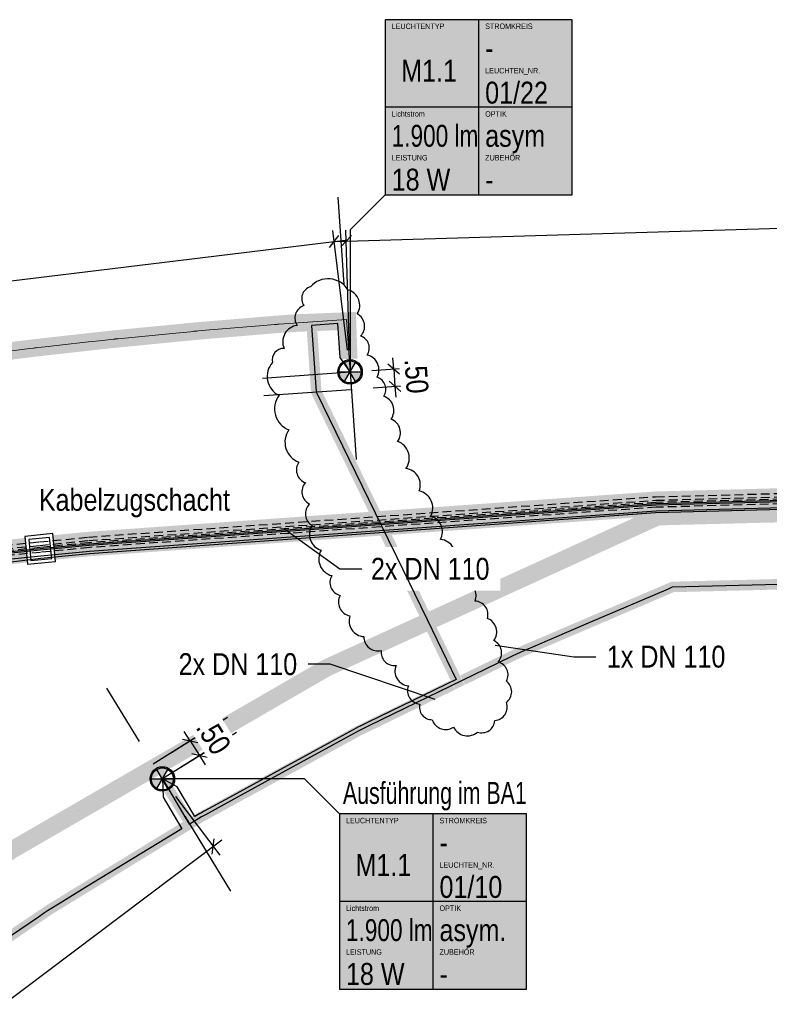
# Model space of a CAD drawing. Header units: metres. Extents: x 32339189 to 32339744, y 5702369 to 5702760.
# Tile 23 of 48: x 32339366 to 32339388, y 5702581 to 5702609. Entities that reach past the tile are written whole.
import ezdxf
from ezdxf import colors
from ezdxf.entities.mleader import LeaderData, LeaderLine
from ezdxf.enums import TextEntityAlignment as Align
from ezdxf.math import Vec2, Vec3

# ---------------------------------------------------------------- set-up
doc = ezdxf.new("R2010")
doc.units = ezdxf.units.M
doc.header["$MEASUREMENT"] = 0
doc.linetypes.add('19', pattern=[0.5, 0.25, -0.25])
doc.linetypes.add('DASHED2', pattern=[0.375, 0.25, -0.125])
for name, color, linetype in [('LRS-Kabel', 5, 'Continuous'), ('LRS_Bauabschnitte', 10, 'Continuous'), ('LRS_BEL_M1.1_Seidenweberleuchte', 10, 'Continuous'), ('LRS_BM', 7, 'Continuous'), ('LRS_Kodierungsfahne_M1.1', 41, 'Continuous'), ('LRS_Kodierungsfahnen', 7, 'Continuous'), ('LRS_rev_Be', 6, 'Continuous')]:
    doc.layers.add(name, color=color, linetype=linetype)
doc.layers.add('LRS-Trasse und Kabelzugschächte', color=252, linetype='Continuous', lineweight=25)
doc.styles.add('lrs-1_0250', font='ARIALN.TTF', dxfattribs={"height": 0.625})
doc.styles.add('lrs-txt', font='ARIALN.TTF', dxfattribs={"height": 1})
doc.dimstyles.new('lrs_1_0250', dxfattribs={"dimtxt": 0.625, "dimasz": 0.3125, "dimexe": 0.3125, "dimexo": 0.625, "dimgap": 0.3125, "dimtad": 1, "dimzin": 5, "dimdsep": 46, "dimtxsty": 'lrs-1_0250', "dimblk1": 'OBLIQUE', "dimblk2": 'OBLIQUE', "dimsah": 1, "dimcen": -0.3125, "dimdle": 0.3125, "dimclrd": 256, "dimclre": 256, "dimclrt": 256, "dimadec": 0, "dimazin": 0, "dimtfac": 1, "dimtix": 1, "dimtmove": 2, "dimatfit": 3, "dimldrblk": 'OBLIQUE', "dimfxl": 1, "dimtolj": 1, "dimtzin": 5, "dimlwd": -1, "dimlwe": -1, "dimarcsym": 0})

# ---------------------------------------------------------------- blocks, each defined once
blk = doc.blocks.new('KZS')
at = {"layer": 'LRS-Trasse und Kabelzugschächte'}
for points in [[(32340487.026, 5702640.324), (32340487.826, 5702640.324), (32340487.826, 5702641.124), (32340487.026, 5702641.124)], [(32340487.126, 5702640.424), (32340487.726, 5702640.424), (32340487.726, 5702641.024), (32340487.126, 5702641.024)]]:
    blk.add_lwpolyline(points, close=True, dxfattribs=at)
blk = doc.blocks.new('_None')
blk = doc.blocks.new('_OBLIQUE')
at = {"color": 0, "linetype": 'ByBlock'}
blk.add_line((-0.5, -0.5), (0.5, 0.5), dxfattribs=at)
blk = doc.blocks.new('*D25')
at = {"layer": 'DEFPOINTS', "color": 0}
for p in [(32339370.405, 5702587.511), (32339371.855, 5702585.584), (32339350.427, 5702572.481)]:
    blk.add_point(p, dxfattribs=at)
at = {"layer": 'LRS_BM'}
for p, q in [((32339370.781, 5702587.011), (32339372.043, 5702585.334)), ((32339351.627, 5702570.366), (32339372.104, 5702585.772)), ((32339350.803, 5702571.981), (32339352.065, 5702570.304))]:
    blk.add_line(p, q, dxfattribs=at)
at = {"layer": 'LRS_BM', "xscale": 0.3125, "yscale": 0.3125, "zscale": 0.3125}
for p, rotation in [((32339371.855, 5702585.584), 36.95550296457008), ((32339351.877, 5702570.554), 216.9555029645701)]:
    blk.add_blockref('_OBLIQUE', p, dxfattribs=dict(at, rotation=rotation))
at = {"layer": 'LRS_BM', "insert": (32339361.486, 5702578.573), "char_height": 0.625, "attachment_point": 5, "rotation": 36.9555, "style": 'lrs-1_0250', "bg_fill": 3, "box_fill_scale": 1.25, "bg_fill_color": 257, "bg_fill_transparency": 0}
blk.add_mtext('\\A1;25.00', dxfattribs=at)
blk = doc.blocks.new('*D35')
at = {"layer": 'DEFPOINTS', "color": 0}
for p in [(32339375.305, 5702602.845), (32339375.758, 5702599.122), (32339350.445, 5702596.043)]:
    blk.add_point(p, dxfattribs=at)
at = {"layer": 'LRS_BM'}
for p, q in [((32339375.682, 5702599.743), (32339375.267, 5702603.156)), ((32339349.681, 5702599.728), (32339375.615, 5702602.883)), ((32339350.369, 5702596.664), (32339349.954, 5702600.076))]:
    blk.add_line(p, q, dxfattribs=at)
at = {"layer": 'LRS_BM', "xscale": 0.3125, "yscale": 0.3125, "zscale": 0.3125}
for p, rotation in [((32339375.305, 5702602.845), 6.93572989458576), ((32339349.992, 5702599.766), 186.9357298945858)]:
    blk.add_blockref('_OBLIQUE', p, dxfattribs=dict(at, rotation=rotation))
at = {"layer": 'LRS_BM', "insert": (32339362.572, 5702601.933), "char_height": 0.625, "attachment_point": 5, "rotation": 6.9357, "style": 'lrs-1_0250', "bg_fill": 3, "box_fill_scale": 1.25, "bg_fill_color": 257, "bg_fill_transparency": 0}
blk.add_mtext('\\A1;25.50', dxfattribs=at)
blk = doc.blocks.new('*D36')
at = {"layer": 'DEFPOINTS', "color": 0}
for p in [(32339375.758, 5702599.122), (32339375.793, 5702598.624)]:
    blk.add_point(p, dxfattribs=at)
at = {"layer": 'LRS_BM'}
for p, q in [((32339377.005, 5702599.21), (32339376.983, 5702599.521)), ((32339376.381, 5702599.166), (32339377.317, 5702599.231)), ((32339377.005, 5702599.21), (32339377.04, 5702598.711)), ((32339376.416, 5702598.667), (32339377.352, 5702598.733)), ((32339377.04, 5702598.711), (32339377.062, 5702598.399))]:
    blk.add_line(p, q, dxfattribs=at)
at = {"layer": 'LRS_BM', "xscale": 0.3125, "yscale": 0.3125, "zscale": 0.3125}
for p, rotation in [((32339377.005, 5702599.21), 274.0013627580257), ((32339377.04, 5702598.711), 94.00136275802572)]:
    blk.add_blockref('_OBLIQUE', p, dxfattribs=dict(at, rotation=rotation))
at = {"layer": 'LRS_BM', "insert": (32339377.652, 5702599.004), "char_height": 0.625, "attachment_point": 5, "rotation": 274.0014, "style": 'lrs-1_0250', "bg_fill": 3, "box_fill_scale": 1.25, "bg_fill_color": 257, "bg_fill_transparency": 0}
blk.add_mtext('\\A1;.50', dxfattribs=at)
at = {"layer": 'DEFPOINTS', "color": 0}
blk.add_point((32339377.04, 5702598.711), dxfattribs=at)
blk = doc.blocks.new('*D37')
at = {"layer": 'DEFPOINTS', "color": 0}
for p in [(32339406.174, 5702603.758), (32339406.284, 5702600.025), (32339375.758, 5702599.122)]:
    blk.add_point(p, dxfattribs=at)
at = {"layer": 'LRS_BM'}
for p, q in [((32339406.265, 5702600.649), (32339406.164, 5702604.07)), ((32339375.335, 5702602.846), (32339406.486, 5702603.767)), ((32339375.74, 5702599.747), (32339375.638, 5702603.168))]:
    blk.add_line(p, q, dxfattribs=at)
at = {"layer": 'LRS_BM', "xscale": 0.3125, "yscale": 0.3125, "zscale": 0.3125}
for p, rotation in [((32339406.174, 5702603.758), 1.693007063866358), ((32339375.648, 5702602.856), 181.6930070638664)]:
    blk.add_blockref('_OBLIQUE', p, dxfattribs=dict(at, rotation=rotation))
at = {"layer": 'LRS_BM', "insert": (32339390.892, 5702603.938), "char_height": 0.625, "attachment_point": 5, "rotation": 1.693, "style": 'lrs-1_0250', "bg_fill": 3, "box_fill_scale": 1.25, "bg_fill_color": 257, "bg_fill_transparency": 0}
blk.add_mtext('\\A1;30.54', dxfattribs=at)
blk = doc.blocks.new('*D75')
at = {"layer": 'DEFPOINTS', "color": 0}
for p in [(32339370.139, 5702587.934), (32339370.405, 5702587.511)]:
    blk.add_point(p, dxfattribs=at)
at = {"layer": 'LRS_BM'}
for p, q in [((32339370.668, 5702588.267), (32339371.462, 5702588.765)), ((32339371.197, 5702588.599), (32339371.031, 5702588.864)), ((32339371.197, 5702588.599), (32339371.463, 5702588.176)), ((32339370.934, 5702587.843), (32339371.728, 5702588.342)), ((32339371.463, 5702588.176), (32339371.63, 5702587.911))]:
    blk.add_line(p, q, dxfattribs=at)
at = {"layer": 'LRS_BM', "xscale": 0.3125, "yscale": 0.3125, "zscale": 0.3125}
for p, rotation in [((32339371.197, 5702588.599), 302.1375487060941), ((32339371.463, 5702588.176), 122.1375487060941)]:
    blk.add_blockref('_OBLIQUE', p, dxfattribs=dict(at, rotation=rotation))
at = {"layer": 'LRS_BM', "insert": (32339371.865, 5702588.723), "char_height": 0.625, "attachment_point": 5, "rotation": 302.1375, "style": 'lrs-1_0250', "bg_fill": 3, "box_fill_scale": 1.25, "bg_fill_color": 257, "bg_fill_transparency": 0}
blk.add_mtext('\\A1;.50', dxfattribs=at)
at = {"layer": 'DEFPOINTS', "color": 0}
blk.add_point((32339371.463, 5702588.176), dxfattribs=at)
blk = doc.blocks.new('LRS_LF_1_250')
blk.add_hatch(color=256).paths.add_polyline_path([(0, 0), (5.333, 0), (5.333, 5), (0, 5)])
at = {"color": 7}
for p, q in [((2.667, 5), (2.667, 0)), ((5.333, 2.5), (0, 2.5))]:
    blk.add_line(p, q, dxfattribs=at)
blk.add_lwpolyline([(0, 0), (5.333, 0), (5.333, 5), (0, 5)], close=True, dxfattribs=at)
at = {"color": 7, "style": 'lrs-txt'}
for tag, height, p in [('LEUCHTENTYP', 0.156, (0.187, 4.812)), ('STROMKREIS', 0.156, (2.854, 4.812)), ('F1', 0.625, (2.854, 4.188)), ('LEUCHTEN_NR.', 0.156, (2.854, 3.546)), ('00/00', 0.625, (2.854, 2.919)), ('LAMPEN', 0.156, (0.187, 2.312)), ('OPTIK', 0.156, (2.854, 2.312)), ('-', 0.625, (0.187, 1.688)), ('-', 0.625, (2.854, 1.688)), ('LEISTUNG', 0.156, (0.187, 1.062)), ('ZUBEHÖR', 0.156, (2.854, 1.062)), ('-W', 0.625, (0.187, 0.438)), ('-', 0.625, (2.854, 0.438))]:
    blk.add_attdef(tag, text='', height=height, dxfattribs=at).set_placement(p, align=Align.MIDDLE_LEFT)
blk.add_attdef('TYP', text='', height=0.625, dxfattribs=at).set_placement((1.253, 3.543), align=Align.MIDDLE_CENTER)
blk = doc.blocks.new('LRS_Leuchte_01_1_250')
h = blk.add_hatch(color=256)
h.paths.add_polyline_path([(-0.5, 0, 1), (0.5, 0, 1)])
h.paths.add_polyline_path([(0.45, 0, -1), (-0.45, 0, -1)], flags=16)
h.paths.add_polyline_path([(0, 0), (0.225, 0.39, 0.267949), (-0.225, 0.39)], flags=16)
h.paths.add_polyline_path([(0, 0), (-0.45, 0, 0.267949), (-0.225, -0.39)], flags=0)
h.paths.add_polyline_path([(0.225, -0.39, 0.267949), (0.45, 0), (0, 0)], flags=16)
for p, q in [((-0.45, 0), (0.45, 0)), ((-0.225, -0.39), (0.225, 0.39)), ((0.225, -0.39), (-0.225, 0.39))]:
    blk.add_line(p, q)
for radius in [0.5, 0.45]:
    blk.add_circle((0, 0), radius)

msp = doc.modelspace()

# ---------------------------------------------------------------- linework, layer by layer
at = {"layer": 'LRS-Trasse und Kabelzugschächte'}
for points, const_width in [([(32339365.804, 5702599.688), (32339366.624, 5702599.791), (32339366.727, 5702599.803), (32339366.74, 5702599.805), (32339366.753, 5702599.807), (32339366.768, 5702599.808), (32339366.773, 5702599.809), (32339366.78, 5702599.81), (32339366.805, 5702599.813), (32339366.857, 5702599.818), (32339367.062, 5702599.841), (32339367.473, 5702599.887), (32339368.295, 5702599.978), (32339368.706, 5702600.024), (32339368.912, 5702600.047), (32339369.015, 5702600.058), (32339369.04, 5702600.061), (32339369.044, 5702600.061), (32339369.056, 5702600.063), (32339369.072, 5702600.064), (32339369.08, 5702600.065), (32339369.093, 5702600.066), (32339369.145, 5702600.071), (32339370.791, 5702600.231), (32339371.203, 5702600.271), (32339371.305, 5702600.281), (32339371.331, 5702600.284), (32339371.344, 5702600.285), (32339371.364, 5702600.287), (32339371.384, 5702600.289), (32339371.435, 5702600.293), (32339371.642, 5702600.31), (32339372.466, 5702600.379), (32339373.29, 5702600.448), (32339373.496, 5702600.465), (32339373.599, 5702600.474), (32339373.651, 5702600.478), (32339373.658, 5702600.479), (32339373.673, 5702600.48), (32339373.687, 5702600.481), (32339373.691, 5702600.481), (32339373.703, 5702600.482), (32339373.729, 5702600.484), (32339374.142, 5702600.513), (32339375.683, 5702600.576), (32339375.723, 5702599.497)], 0.5), ([(32339431.802, 5702596.614), (32339430.803, 5702596.576), (32339384.483, 5702595.362), (32339368.313, 5702594.212), (32339367.318, 5702594.114)], 0.7), ([(32339436.502, 5702596.532), (32339436.113, 5702594.268), (32339421.269, 5702593.901), (32339410.913, 5702593.641), (32339394.811, 5702593.236), (32339388.196, 5702593.07), (32339384.959, 5702592.989), (32339384.84, 5702592.938), (32339384.08, 5702592.612), (32339382.559, 5702591.961), (32339381.039, 5702591.31), (32339380.658, 5702591.147), (32339380.58, 5702591.113), (32339380.557, 5702591.102), (32339380.371, 5702591.012), (32339379.627, 5702590.65), (32339378.972, 5702590.331)], 0.3), ([(32339378.681, 5702590.189), (32339376.652, 5702589.203), (32339376.28, 5702589.022), (32339376.094, 5702588.932), (32339376.001, 5702588.886), (32339375.995, 5702588.883), (32339375.269, 5702588.486), (32339373.818, 5702587.692), (32339372.367, 5702586.898), (32339371.642, 5702586.501), (32339371.551, 5702586.451), (32339371.522, 5702586.435), (32339371.367, 5702586.341), (32339371.015, 5702586.125), (32339370.168, 5702585.608), (32339368.192, 5702584.4), (32339367.486, 5702583.968), (32339367.171, 5702583.775), (32339367.128, 5702583.746), (32339367.043, 5702583.688), (32339366.872, 5702583.572), (32339365.504, 5702582.643)], 0.3)]:
    msp.add_lwpolyline(points, dxfattribs=dict(at, const_width=const_width))
at = {"layer": 'LRS-Trasse und Kabelzugschächte', "const_width": 0.7}
msp.add_lwpolyline([(32339326.548, 5702591.381), (32339327.288, 5702591.078), (32339345.369, 5702590.935, -0.046377), (32339365.527, 5702593.937), (32339366.522, 5702594.035)], format="xyb", dxfattribs=at)
at = {"layer": 'LRS_Bauabschnitte', "color": 242, "linetype": '19', "ltscale": 20, "true_color": 0xcd2027, "const_width": 0.5}
for points in [[(32339435.36, 5702596.276), (32339384.529, 5702594.994, 0.096346), (32339349.811, 5702572.606, 0.046004), (32339318.39, 5702535.618), (32339317.271, 5702534.041), (32339317.086, 5702533.773, 0.006094), (32339316.053, 5702532.241, 0.019306), (32339304.929, 5702514.488, 0.100457), (32339304.358, 5702512.935), (32339304.334, 5702512.389), (32339304.334, 5702512.389), (32339305.682, 5702512.328), (32339305.682, 5702512.327), (32339307.331, 5702512.252), (32339307.262, 5702510.754), (32339304.265, 5702510.891), (32339304.265, 5702510.89), (32339214.607, 5702514.976)], [(32339318.39, 5702535.618, -0.046004), (32339349.811, 5702572.606, -0.096346), (32339384.529, 5702594.994), (32339435.36, 5702596.271)]]:
    msp.add_lwpolyline(points, format="xyb", dxfattribs=at)
at = {"layer": 'LRS_BM', "linetype": '19', "ltscale": 10}
for p, q in [((32339375.409, 5702604.11), (32339375.966, 5702596.148)), ((32339373.264, 5702598.948), (32339378.252, 5702599.297)), ((32339373.299, 5702598.449), (32339378.287, 5702598.798)), ((32339372.361, 5702584.312), (32339368.822, 5702590.1))]:
    msp.add_line(p, q, dxfattribs=at)

# ---------------------------------------------------------------- block references
at = {"layer": 'LRS-Trasse und Kabelzugschächte', "rotation": 5.649870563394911}
msp.add_blockref('KZS', (717406.718, -3156236.051), dxfattribs=at)
at = {"layer": 'LRS_Kodierungsfahne_M1.1'}
ref = msp.add_blockref('LRS_LF_1_250', (32339375.455, 5702581.511), dxfattribs=at)
ref.add_attrib('00/00', '01/10', dxfattribs={"layer": 'LRS_Kodierungsfahnen', "height": 0.625, "style": 'lrs-txt'}).set_placement((32339378.309, 5702584.43), align=Align.MIDDLE_LEFT)
ref.add_attrib('LEUCHTEN_NR.', 'LEUCHTEN_NR.', dxfattribs={"layer": 'LRS_Kodierungsfahnen', "height": 0.15625, "style": 'lrs-txt'}).set_placement((32339378.309, 5702585.057), align=Align.MIDDLE_LEFT)
ref.add_attrib('-', '-', dxfattribs={"layer": 'LRS_Kodierungsfahnen', "height": 0.625, "style": 'lrs-txt'}).set_placement((32339378.309, 5702581.948), align=Align.MIDDLE_LEFT)
ref.add_attrib('ZUBEHÖR', 'ZUBEHÖR', dxfattribs={"layer": 'LRS_Kodierungsfahnen', "height": 0.1562, "style": 'lrs-txt'}).set_placement((32339378.309, 5702582.573), align=Align.MIDDLE_LEFT)
ref.add_attrib('-W', '18 W', dxfattribs={"layer": 'LRS_Kodierungsfahnen', "height": 0.625, "style": 'lrs-txt'}).set_placement((32339375.642, 5702581.948), align=Align.MIDDLE_LEFT)
ref.add_attrib('LEISTUNG', 'LEISTUNG', dxfattribs={"layer": 'LRS_Kodierungsfahnen', "height": 0.1562, "style": 'lrs-txt'}).set_placement((32339375.642, 5702582.573), align=Align.MIDDLE_LEFT)
ref.add_attrib('-', '1.900 lm', dxfattribs={"layer": 'LRS_Kodierungsfahnen', "height": 0.625, "style": 'lrs-txt', "width": 0.9}).set_placement((32339375.642, 5702583.198), align=Align.MIDDLE_LEFT)
ref.add_attrib('LAMPEN', 'Lichtstrom', dxfattribs={"layer": 'LRS_Kodierungsfahnen', "height": 0.1562, "style": 'lrs-txt'}).set_placement((32339375.642, 5702583.823), align=Align.MIDDLE_LEFT)
ref.add_attrib('-', 'asym. ', dxfattribs={"layer": 'LRS_Kodierungsfahnen', "height": 0.625, "style": 'lrs-txt'}).set_placement((32339378.309, 5702583.198), align=Align.MIDDLE_LEFT)
ref.add_attrib('OPTIK', 'OPTIK', dxfattribs={"layer": 'LRS_Kodierungsfahnen', "height": 0.1562, "style": 'lrs-txt'}).set_placement((32339378.309, 5702583.823), align=Align.MIDDLE_LEFT)
ref.add_attrib('F1', '-', dxfattribs={"layer": 'LRS_Kodierungsfahnen', "height": 0.625, "style": 'lrs-txt'}).set_placement((32339378.309, 5702585.698), align=Align.MIDDLE_LEFT)
ref.add_attrib('STROMKREIS', 'STROMKREIS', dxfattribs={"layer": 'LRS_Kodierungsfahnen', "height": 0.1562, "style": 'lrs-txt'}).set_placement((32339378.309, 5702586.323), align=Align.MIDDLE_LEFT)
ref.add_attrib('TYP', 'M1.1', dxfattribs={"layer": 'LRS_Kodierungsfahnen', "height": 0.625, "style": 'lrs-txt'}).set_placement((32339376.708, 5702585.054), align=Align.MIDDLE_CENTER)
ref.add_attrib('LEUCHTENTYP', 'LEUCHTENTYP', dxfattribs={"layer": 'LRS_Kodierungsfahnen', "height": 0.15625, "style": 'lrs-txt'}).set_placement((32339375.642, 5702586.323), align=Align.MIDDLE_LEFT)

# ---------------------------------------------------------------- leaders
at = {"layer": 'LRS-Trasse und Kabelzugschächte', "color": 7}
ml = msp.add_multileader_mtext('Standard', dxfattribs=at)
ml.set_content('1x DN 110', color=7, style='lrs-1_0250')
ml.set_leader_properties(color=256, linetype='ByLayer', lineweight=30)
ml.set_arrow_properties(name='NONE')
ml.build(insert=Vec2(0, 0))
ml.multileader.update_dxf_attribs({"dogleg_length": 0.625, "arrow_head_size": 0.625})
ctx = ml.context
ctx.base_point, ctx.char_height, ctx.arrow_head_size, ctx.landing_gap_size, ctx.plane_origin = Vec3(32339382.77, 5702590.995), 0.625, 0.625, 0.312, Vec3(32339390.288, 5702589.993)
notes = []
notes.append((ctx, [(0, (1, 1, 0), (32339382.145, 5702590.995), (1, 0), 0.625, [(0, [(32339379.899, 5702591.327)], 256, [])])]))
ctx.mtext.insert, ctx.mtext.flow_direction = Vec3(32339383.082, 5702591.313), 5
for ctx, leaders in notes:
    for number, flags, end, landing, length, lines in leaders:
        leader = LeaderData()
        leader.index, (leader.has_last_leader_line, leader.has_dogleg_vector, leader.attachment_direction) = number, flags
        leader.last_leader_point, leader.dogleg_vector, leader.dogleg_length = Vec3(end), Vec3(landing), length
        for number, points, colour, breaks in lines:
            line = LeaderLine()
            line.index, line.vertices, line.color, line.breaks = number, Vec3.list(points), colors.encode_raw_color(colour), breaks
            leader.lines.append(line)
        ctx.leaders.append(leader)

# ---------------------------------------------------------------- next in the draw order: dimensions: what is measured, and where the dimension line sits
at = {"layer": 'LRS_BM'}
for p1, p2, distance, picture, middle in [((32339350.445, 5702596.043), (32339375.758, 5702599.122), 3.75, '*D35', (32339362.572, 5702601.933)), ((32339350.427, 5702572.481), (32339370.405, 5702587.511), -2.411, '*D25', (32339361.486, 5702578.573))]:
    dim = msp.add_aligned_dim(p1=p1, p2=p2, distance=distance, dimstyle='lrs_1_0250', override={"dimtfill": 1}, dxfattribs=at)
    dim.commit()
    dim.dimension.update_dxf_attribs({"geometry": picture, "text_midpoint": middle})

# ---------------------------------------------------------------- next in the draw order: linework, layer by layer
at = {"layer": 'LRS-Trasse und Kabelzugschächte', "const_width": 0.3}
msp.add_lwpolyline([(32339370.593, 5702587.202), (32339371.118, 5702586.366)], dxfattribs=at)
at = {"layer": 'LRS_BM', "linetype": '19', "ltscale": 10}
for p, q in [((32339372.258, 5702589.262), (32339368.021, 5702586.607)), ((32339372.523, 5702588.838), (32339368.287, 5702586.183))]:
    msp.add_line(p, q, dxfattribs=at)
at = {"layer": 'LRS_Kodierungsfahne_M1.1', "color": 7}
msp.add_lwpolyline([(32339375.455, 5702586.511), (32339374.455, 5702587.511), (32339370.405, 5702587.511)], dxfattribs=at)

# ---------------------------------------------------------------- next in the draw order: dimensions: what is measured, and where the dimension line sits
at = {"layer": 'LRS_BM'}
dim = msp.add_aligned_dim(p1=(32339375.758, 5702599.122), p2=(32339375.793, 5702598.624), distance=1.25, dimstyle='lrs_1_0250', override={"dimtad": 1, "dimtfill": 1}, dxfattribs=at)
dim.commit()
dim.dimension.update_dxf_attribs({"geometry": '*D36', "text_midpoint": (32339377.652, 5702599.004)})

# ---------------------------------------------------------------- next in the draw order: texts
at = {"layer": 'LRS_Kodierungsfahne_M1.1', "color": 7, "insert": (32339375.555, 5702586.611), "char_height": 0.625, "attachment_point": 7, "style": 'lrs-1_0250', "bg_fill": 3, "box_fill_scale": 1.1, "bg_fill_color": 257, "bg_fill_transparency": 0}
msp.add_mtext('{\\W0.85;Ausführung im BA1}', dxfattribs=at)

# ---------------------------------------------------------------- next in the draw order: dimensions: what is measured, and where the dimension line sits
at = {"layer": 'LRS_BM'}
for p1, p2, distance, picture, middle in [((32339375.758, 5702599.122), (32339406.284, 5702600.025), 3.735, '*D37', (32339390.892, 5702603.938)), ((32339370.139, 5702587.934), (32339370.405, 5702587.511), 1.25, '*D75', (32339371.865, 5702588.723))]:
    dim = msp.add_aligned_dim(p1=p1, p2=p2, distance=distance, dimstyle='lrs_1_0250', override={"dimtfill": 1}, dxfattribs=at)
    dim.commit()
    dim.dimension.update_dxf_attribs({"geometry": picture, "text_midpoint": middle})

# ---------------------------------------------------------------- next in the draw order: linework, layer by layer
at = {"layer": 'LRS-Kabel', "color": 230, "linetype": 'DASHED2'}
for points in [[(32339324.598, 5702592.504), (32339327.597, 5702591.276), (32339345.346, 5702591.135, -0.046311), (32339365.511, 5702594.136), (32339366.9, 5702594.273), (32339368.296, 5702594.411), (32339384.473, 5702595.562), (32339430.796, 5702596.776), (32339431.975, 5702596.821), (32339432.141, 5702596.895), (32339432.118, 5702597.512), (32339428.837, 5702601.785), (32339429.085, 5702602.219)], [(32339324.56, 5702592.412), (32339327.577, 5702591.176), (32339345.358, 5702591.035, -0.046344), (32339365.519, 5702594.036), (32339366.91, 5702594.174), (32339368.305, 5702594.312), (32339384.478, 5702595.462), (32339430.799, 5702596.676), (32339431.998, 5702596.721), (32339432.244, 5702596.831), (32339432.217, 5702597.548), (32339429.683, 5702600.848), (32339430.13, 5702601.628)]]:
    msp.add_lwpolyline(points, format="xyb", dxfattribs=at)
at = {"layer": 'LRS-Kabel', "color": 4, "linetype": 'Continuous', "lineweight": 15}
msp.add_lwpolyline([(32339375.758, 5702599.122), (32339375.653, 5702600.619), (32339374.142, 5702600.513), (32339373.729, 5702600.484), (32339373.703, 5702600.482), (32339373.691, 5702600.481), (32339373.687, 5702600.481), (32339373.673, 5702600.48), (32339373.658, 5702600.479), (32339373.651, 5702600.478), (32339373.599, 5702600.474), (32339373.496, 5702600.465), (32339373.29, 5702600.448), (32339372.466, 5702600.379), (32339371.642, 5702600.31), (32339371.435, 5702600.293), (32339371.384, 5702600.289), (32339371.364, 5702600.287), (32339371.344, 5702600.285), (32339371.331, 5702600.284), (32339371.305, 5702600.281), (32339371.203, 5702600.271), (32339370.791, 5702600.231), (32339369.145, 5702600.071), (32339369.093, 5702600.066), (32339369.08, 5702600.065), (32339369.072, 5702600.064), (32339369.056, 5702600.063), (32339369.044, 5702600.061), (32339369.04, 5702600.061), (32339369.015, 5702600.058), (32339368.912, 5702600.047), (32339368.706, 5702600.024), (32339368.295, 5702599.978), (32339367.473, 5702599.887), (32339367.062, 5702599.841), (32339366.857, 5702599.818), (32339366.805, 5702599.813), (32339366.78, 5702599.81), (32339366.773, 5702599.809), (32339366.768, 5702599.808), (32339366.753, 5702599.807), (32339366.74, 5702599.805), (32339366.727, 5702599.803), (32339366.624, 5702599.791), (32339365.804, 5702599.688)], dxfattribs=at)
at = {"layer": 'LRS-Trasse und Kabelzugschächte', "const_width": 0.3}
msp.add_lwpolyline([(32339374.656, 5702600.549), (32339374.795, 5702598.554), (32339378.891, 5702590.127)], dxfattribs=at)
at = {"layer": 'LRS_Kodierungsfahne_M1.1', "color": 7}
msp.add_lwpolyline([(32339376.758, 5702604.172), (32339375.758, 5702603.172), (32339375.758, 5702599.122)], dxfattribs=at)

# ---------------------------------------------------------------- next in the draw order: block references
at = {"layer": 'LRS_BEL_M1.1_Seidenweberleuchte', "xscale": 0.7000000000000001, "yscale": 0.7000000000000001, "zscale": 0.7000000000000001}
for p in [(32339375.758, 5702599.122), (32339370.405, 5702587.511)]:
    msp.add_blockref('LRS_Leuchte_01_1_250', p, dxfattribs=at)
at = {"layer": 'LRS_Kodierungsfahne_M1.1'}
ref = msp.add_blockref('LRS_LF_1_250', (32339376.758, 5702604.172), dxfattribs=at)
ref.add_attrib('00/00', '01/22', dxfattribs={"layer": 'LRS_Kodierungsfahnen', "height": 0.625, "style": 'lrs-txt'}).set_placement((32339379.612, 5702607.091), align=Align.MIDDLE_LEFT)
ref.add_attrib('LEUCHTEN_NR.', 'LEUCHTEN_NR.', dxfattribs={"layer": 'LRS_Kodierungsfahnen', "height": 0.15625, "style": 'lrs-txt'}).set_placement((32339379.612, 5702607.718), align=Align.MIDDLE_LEFT)
ref.add_attrib('-', '-', dxfattribs={"layer": 'LRS_Kodierungsfahnen', "height": 0.625, "style": 'lrs-txt'}).set_placement((32339379.612, 5702604.609), align=Align.MIDDLE_LEFT)
ref.add_attrib('ZUBEHÖR', 'ZUBEHÖR', dxfattribs={"layer": 'LRS_Kodierungsfahnen', "height": 0.1562, "style": 'lrs-txt'}).set_placement((32339379.612, 5702605.234), align=Align.MIDDLE_LEFT)
ref.add_attrib('-W', '18 W', dxfattribs={"layer": 'LRS_Kodierungsfahnen', "height": 0.625, "style": 'lrs-txt'}).set_placement((32339376.946, 5702604.609), align=Align.MIDDLE_LEFT)
ref.add_attrib('LEISTUNG', 'LEISTUNG', dxfattribs={"layer": 'LRS_Kodierungsfahnen', "height": 0.1562, "style": 'lrs-txt'}).set_placement((32339376.946, 5702605.234), align=Align.MIDDLE_LEFT)
ref.add_attrib('-', '1.900 lm', dxfattribs={"layer": 'LRS_Kodierungsfahnen', "height": 0.625, "style": 'lrs-txt', "width": 0.9}).set_placement((32339376.946, 5702605.859), align=Align.MIDDLE_LEFT)
ref.add_attrib('LAMPEN', 'Lichtstrom', dxfattribs={"layer": 'LRS_Kodierungsfahnen', "height": 0.1562, "style": 'lrs-txt'}).set_placement((32339376.946, 5702606.484), align=Align.MIDDLE_LEFT)
ref.add_attrib('-', 'asym', dxfattribs={"layer": 'LRS_Kodierungsfahnen', "height": 0.625, "style": 'lrs-txt'}).set_placement((32339379.612, 5702605.859), align=Align.MIDDLE_LEFT)
ref.add_attrib('OPTIK', 'OPTIK', dxfattribs={"layer": 'LRS_Kodierungsfahnen', "height": 0.1562, "style": 'lrs-txt'}).set_placement((32339379.612, 5702606.484), align=Align.MIDDLE_LEFT)
ref.add_attrib('F1', '-', dxfattribs={"layer": 'LRS_Kodierungsfahnen', "height": 0.625, "style": 'lrs-txt'}).set_placement((32339379.612, 5702608.359), align=Align.MIDDLE_LEFT)
ref.add_attrib('STROMKREIS', 'STROMKREIS', dxfattribs={"layer": 'LRS_Kodierungsfahnen', "height": 0.1562, "style": 'lrs-txt'}).set_placement((32339379.612, 5702608.984), align=Align.MIDDLE_LEFT)
ref.add_attrib('TYP', 'M1.1', dxfattribs={"layer": 'LRS_Kodierungsfahnen', "height": 0.625, "style": 'lrs-txt'}).set_placement((32339378.011, 5702607.715), align=Align.MIDDLE_CENTER)
ref.add_attrib('LEUCHTENTYP', 'LEUCHTENTYP', dxfattribs={"layer": 'LRS_Kodierungsfahnen', "height": 0.15625, "style": 'lrs-txt'}).set_placement((32339376.946, 5702608.984), align=Align.MIDDLE_LEFT)

# ---------------------------------------------------------------- next in the draw order: texts
at = {"layer": 'LRS-Trasse und Kabelzugschächte', "color": 7, "insert": (32339366.881, 5702594.972), "char_height": 0.625, "attachment_point": 7, "style": 'lrs-1_0250', "bg_fill": 3, "box_fill_scale": 1.1, "bg_fill_color": 256, "bg_fill_transparency": 0}
msp.add_mtext('Kabelzugschacht', dxfattribs=at)

# ---------------------------------------------------------------- next in the draw order: linework, layer by layer
at = {"layer": 'LRS_rev_Be'}
msp.add_lwpolyline([(32339374.627, 5702601.554, 0.5), (32339374.439, 5702601.014, 0.5), (32339374.251, 5702600.45, 0.5), (32339373.875, 5702599.793, 0.5), (32339373.546, 5702599.394, 0.5), (32339373.734, 5702598.454, 0.5), (32339374.016, 5702597.468, 0.5), (32339374.298, 5702596.552, 0.5), (32339374.486, 5702595.965, 0.5), (32339374.603, 5702595.354, 0.5), (32339374.674, 5702594.744, 0.5), (32339374.932, 5702594.039, 0.5), (32339375.237, 5702593.311, 0.5), (32339375.472, 5702592.748, 0.5), (32339375.754, 5702592.161, 0.5), (32339376.153, 5702591.574, 0.5), (32339376.646, 5702591.174, 0.5), (32339377.069, 5702590.752, 0.5), (32339377.421, 5702590.165, 0.5), (32339377.75, 5702589.648, 0.5), (32339378.102, 5702589.202, 0.5), (32339378.713, 5702588.99, 0.5), (32339379.394, 5702588.85, 0.5), (32339379.887, 5702589.178, 0.5), (32339380.216, 5702589.695, 0.5), (32339380.216, 5702590.305, 0.5), (32339379.981, 5702590.846, 0.5), (32339379.863, 5702591.456, 0.5), (32339379.675, 5702592.09, 0.5), (32339379.323, 5702592.583, 0.5), (32339378.994, 5702593.147, 0.5), (32339378.736, 5702593.664, 0.5), (32339378.337, 5702594.345, 0.5), (32339378.055, 5702595.002, 0.5), (32339377.726, 5702595.73, 0.5), (32339377.351, 5702596.364, 0.5), (32339377.116, 5702597.139, 0.5), (32339376.928, 5702597.773, 0.5), (32339376.717, 5702598.431, 0.5), (32339376.529, 5702598.971, 0.5), (32339376.247, 5702599.605, 0.5), (32339376.059, 5702600.145, 0.5), (32339375.965, 5702600.779, 0.5), (32339375.707, 5702601.46, 0.5)], format="xyb", close=True, dxfattribs=at)

# ---------------------------------------------------------------- next in the draw order: leaders
at = {"layer": 'LRS-Trasse und Kabelzugschächte', "color": 7}
ml = msp.add_multileader_mtext('Standard', dxfattribs=at)
ml.set_content('2x DN 110', color=7, style='lrs-1_0250')
ml.set_leader_properties(color=256, linetype='ByLayer', lineweight=30)
ml.set_arrow_properties(name='NONE')
ml.build(insert=Vec2(0, 0))
ml.multileader.update_dxf_attribs({"dogleg_length": 0.625, "arrow_head_size": 0.625})
ctx = ml.context
ctx.base_point, ctx.char_height, ctx.arrow_head_size, ctx.landing_gap_size, ctx.plane_origin = Vec3(32339376.096, 5702593.501), 0.625, 0.625, 0.312, Vec3(32339373.872, 5702594.66)
ctx.text_align_type = 2
notes = []
notes.append((ctx, [(0, (1, 1, 0), (32339375.471, 5702593.501), (1, 0), 0.625, [(0, [(32339373.872, 5702594.66)], 256, [])])]))
ctx.mtext.insert, ctx.mtext.alignment = Vec3(32339379.736, 5702593.819), 3
ctx.mtext.has_bg_fill, ctx.mtext.bg_color, ctx.mtext.bg_scale_factor, ctx.mtext.bg_transparency, ctx.mtext.use_window_bg_color = 1, -1027028792, 1.5, 0, 1
for ctx, leaders in notes:
    for number, flags, end, landing, length, lines in leaders:
        leader = LeaderData()
        leader.index, (leader.has_last_leader_line, leader.has_dogleg_vector, leader.attachment_direction) = number, flags
        leader.last_leader_point, leader.dogleg_vector, leader.dogleg_length = Vec3(end), Vec3(landing), length
        for number, points, colour, breaks in lines:
            line = LeaderLine()
            line.index, line.vertices, line.color, line.breaks = number, Vec3.list(points), colors.encode_raw_color(colour), breaks
            leader.lines.append(line)
        ctx.leaders.append(leader)

# ---------------------------------------------------------------- next in the draw order: linework, layer by layer
at = {"layer": 'LRS-Kabel', "color": 4, "ltscale": 10}
for points in [[(32339375.758, 5702599.122), (32339375.758, 5702599.122), (32339375.478, 5702599.537), (32339375.411, 5702600.502), (32339374.663, 5702600.449), (32339374.795, 5702598.554), (32339377.966, 5702592.044)], [(32339370.405, 5702587.511), (32339371.173, 5702586.222), (32339371.522, 5702586.435), (32339371.551, 5702586.451), (32339371.642, 5702586.501), (32339372.367, 5702586.898), (32339373.818, 5702587.692), (32339375.269, 5702588.486), (32339375.995, 5702588.883), (32339376.001, 5702588.886), (32339376.094, 5702588.932), (32339376.28, 5702589.022), (32339376.652, 5702589.203), (32339379.627, 5702590.65), (32339380.371, 5702591.012), (32339380.557, 5702591.102), (32339380.58, 5702591.113), (32339380.658, 5702591.147), (32339381.039, 5702591.31), (32339382.559, 5702591.961), (32339384.08, 5702592.612), (32339384.84, 5702592.938), (32339384.959, 5702592.989), (32339406.197, 5702593.522)], [(32339377.954, 5702592.059), (32339378.785, 5702590.351), (32339376.609, 5702589.293), (32339376.237, 5702589.112), (32339376.051, 5702589.021), (32339375.958, 5702588.976), (32339375.949, 5702588.972), (32339375.221, 5702588.574), (32339373.77, 5702587.78), (32339372.319, 5702586.986), (32339371.594, 5702586.589), (32339371.503, 5702586.539), (32339371.472, 5702586.522), (32339371.335, 5702586.438), (32339370.83, 5702587.285), (32339370.405, 5702587.511), (32339370.424, 5702586.991), (32339370.96, 5702586.092), (32339368.192, 5702584.4), (32339367.486, 5702583.968), (32339367.171, 5702583.775), (32339367.128, 5702583.746), (32339367.043, 5702583.688), (32339366.872, 5702583.572), (32339365.504, 5702582.643)]]:
    msp.add_lwpolyline(points, dxfattribs=at)
at = {"layer": 'LRS-Kabel', "linetype": 'DASHED2'}
msp.add_lwpolyline([(32339435.373, 5702596.817), (32339433.598, 5702596.77), (32339432.396, 5702596.724), (32339431.998, 5702596.659), (32339430.801, 5702596.613), (32339384.481, 5702595.4), (32339368.31, 5702594.25), (32339366.916, 5702594.112), (32339365.524, 5702593.974, 0.046365), (32339345.365, 5702590.972), (32339327.565, 5702591.113), (32339324.537, 5702592.353)], format="xyb", dxfattribs=at)
at = {"layer": 'LRS-Kabel', "color": 4}
msp.add_lwpolyline([(32339324.448, 5702592.133), (32339327.517, 5702590.876), (32339345.393, 5702590.735, -0.046444), (32339365.542, 5702593.737), (32339366.94, 5702593.875), (32339368.33, 5702594.013), (32339384.492, 5702595.163), (32339430.809, 5702596.376), (32339432.009, 5702596.422), (32339432.407, 5702596.487), (32339433.605, 5702596.532), (32339435.374, 5702596.573)], format="xyb", dxfattribs=at)
at = {"layer": 'LRS-Kabel', "color": 6}
for points in [[(32339435.375, 5702596.742), (32339433.6, 5702596.695), (32339432.403, 5702596.649), (32339432.005, 5702596.584), (32339430.804, 5702596.538), (32339384.485, 5702595.325), (32339368.316, 5702594.175), (32339366.924, 5702594.037), (32339365.53, 5702593.899, 0.04639), (32339345.374, 5702590.897), (32339327.549, 5702591.038), (32339324.509, 5702592.284)], [(32339432.086, 5702595.724), (32339432.063, 5702596.327), (32339430.785, 5702596.318), (32339384.47, 5702595.105), (32339368.33, 5702593.935), (32339366.941, 5702593.797), (32339365.55, 5702593.633, 0.047614), (32339345.395, 5702590.671), (32339327.486, 5702590.813), (32339324.416, 5702592.066)]]:
    msp.add_lwpolyline(points, format="xyb", dxfattribs=at)
at = {"layer": 'LRS-Kabel'}
msp.add_lwpolyline([(32339435.374, 5702596.78), (32339433.599, 5702596.732), (32339432.399, 5702596.687), (32339432.002, 5702596.621), (32339430.803, 5702596.576), (32339384.483, 5702595.362), (32339368.313, 5702594.212), (32339366.92, 5702594.074), (32339365.527, 5702593.937, 0.046377), (32339345.369, 5702590.935), (32339327.557, 5702591.076), (32339324.523, 5702592.319)], format="xyb", dxfattribs=at)
at = {"layer": 'LRS-Kabel', "color": 230, "linetype": 'DASHED2'}
msp.add_lwpolyline([(32339432.186, 5702595.728), (32339432.155, 5702596.528), (32339430.806, 5702596.476), (32339384.488, 5702595.263), (32339368.322, 5702594.113), (32339366.93, 5702593.975), (32339365.534, 5702593.837, 0.046411), (32339345.381, 5702590.835), (32339327.537, 5702590.976), (32339324.485, 5702592.226)], format="xyb", dxfattribs=at)

# ---------------------------------------------------------------- next in the draw order: leaders
at = {"layer": 'LRS-Trasse und Kabelzugschächte', "color": 7}
ml = msp.add_multileader_mtext('Standard', dxfattribs=at)
ml.set_content('2x DN 110', color=7, style='lrs-1_0250')
ml.set_leader_properties(color=256, linetype='ByLayer', lineweight=30)
ml.set_arrow_properties(name='NONE')
ml.build(insert=Vec2(0, 0))
ml.multileader.update_dxf_attribs({"dogleg_length": 0.625, "arrow_head_size": 0.625})
ctx = ml.context
ctx.base_point, ctx.char_height, ctx.arrow_head_size, ctx.landing_gap_size, ctx.plane_origin = Vec3(32339370.61, 5702590.781), 0.625, 0.625, 0.312, Vec3(32339378.185, 5702589.779)
ctx.text_align_type = 2
notes = []
notes.append((ctx, [(0, (1, 1, 0), (32339375.187, 5702590.781), (-1, 0), 0.625, [(0, [(32339378.185, 5702589.779)], 256, [])])]))
ctx.mtext.insert, ctx.mtext.alignment = Vec3(32339374.25, 5702591.099), 3
for ctx, leaders in notes:
    for number, flags, end, landing, length, lines in leaders:
        leader = LeaderData()
        leader.index, (leader.has_last_leader_line, leader.has_dogleg_vector, leader.attachment_direction) = number, flags
        leader.last_leader_point, leader.dogleg_vector, leader.dogleg_length = Vec3(end), Vec3(landing), length
        for number, points, colour, breaks in lines:
            line = LeaderLine()
            line.index, line.vertices, line.color, line.breaks = number, Vec3.list(points), colors.encode_raw_color(colour), breaks
            leader.lines.append(line)
        ctx.leaders.append(leader)

doc.saveas('drawing.dxf')
